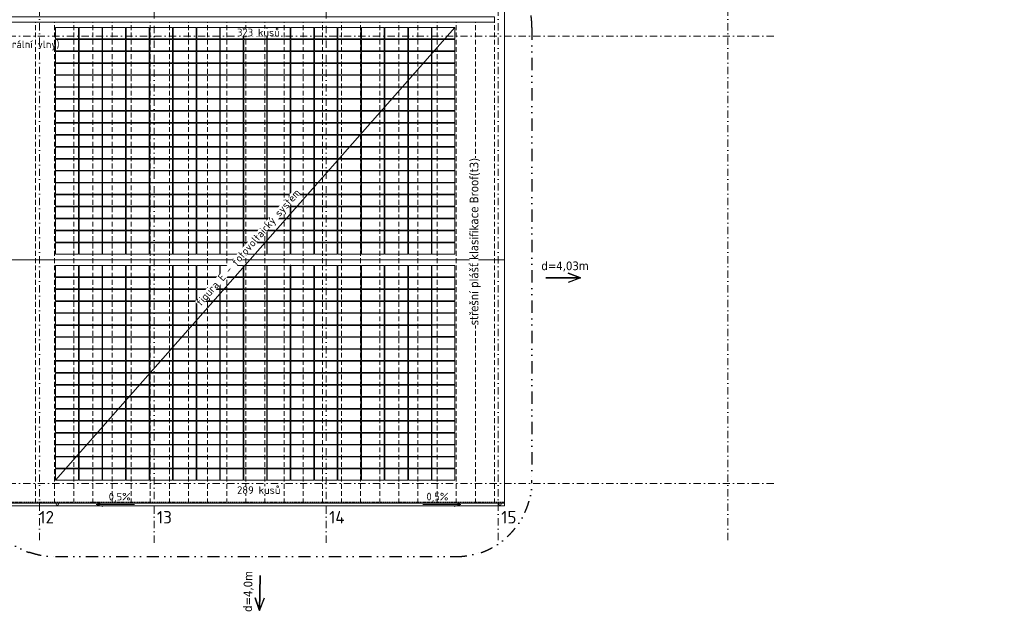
# Model space of a CAD drawing. Header units: millimetres. Extents: x -725694 to 4766210, y -2984614 to 2187451.
# Tile 255 of 256: x 113522 to 165010, y 143304 to 174268. Entities that reach past the tile are written whole.
import ezdxf
from ezdxf import colors
from ezdxf.entities.mleader import LeaderData, LeaderLine
from ezdxf.math import Vec2, Vec3

# ---------------------------------------------------------------- set-up
doc = ezdxf.new("R2010")
doc.units = ezdxf.units.MM
for name, pattern in [('CENTERX2', [101.6, 63.5, -12.7, 12.7, -12.7]), ('DASHDOT', [25.4, 12.7, -6.35, 0, -6.35]), ('DASHED', [19.05, 12.7, -6.35]), ('DIVIDE', [31.75, 12.7, -6.35, 0, -6.35, 0, -6.35]), ('HIDDEN', [9.525, 6.35, -3.175]), ('ČÁRKOVANÁ', [19.05, 12.7, -6.35])]:
    doc.linetypes.add(name, pattern=pattern)
for name, color, linetype, lineweight in [('___FVE_návrh var.2', 7, 'Continuous', 5), ('A99_N_kce-pod', 7, 'DASHED', 20), ('A99_N_kce-pohl', 7, 'Continuous', 9), ('A99_N_koty-vysk', 7, 'Continuous', 9), ('A99_N_txt-popis-200', 7, 'Continuous', 5), ('A99_N_txt-popis-50 @ 200', 7, 'Continuous', 9), ('A99_S_osy', 7, 'CENTERX2', 5), ('PBS - odstupy', 1, 'DIVIDE', 30)]:
    doc.layers.add(name, color=color, linetype=linetype, lineweight=lineweight)
doc.styles.add('A99_kota', font='isocpeur.ttf', dxfattribs={"height": 2})
doc.styles.add('A99_popis', font='isocpeur.ttf')
doc.styles.add('ad_popis 100', font='isocpeur.ttf', dxfattribs={"height": 200})
doc.styles.add('PBS', font='tahoma.ttf')

msp = doc.modelspace()

# ---------------------------------------------------------------- linework, layer by layer
at = {"layer": '___FVE_návrh var.2', "color": 7, "lineweight": 5, "ltscale": 2}
for points in [[(116600, 173855), (116600, 173260), (115400, 173260), (115400, 173855)], [(117830, 173855), (117830, 173260), (116630, 173260), (116630, 173855)], [(119060, 173855), (119060, 173260), (117860, 173260), (117860, 173855)], [(120290, 173855), (120290, 173260), (119090, 173260), (119090, 173855)], [(121520, 173855), (121520, 173260), (120320, 173260), (120320, 173855)], [(121550, 173855), (121550, 173260), (122750, 173260), (122750, 173855)], [(122780, 173855), (122780, 173260), (123980, 173260), (123980, 173855)], [(124010, 173855), (124010, 173260), (125210, 173260), (125210, 173855)], [(125240, 173855), (125240, 173260), (126440, 173260), (126440, 173855)], [(126470, 173855), (126470, 173260), (127670, 173260), (127670, 173855)], [(128900, 173855), (128900, 173260), (127700, 173260), (127700, 173855)], [(130130, 173855), (130130, 173260), (128930, 173260), (128930, 173855)], [(131360, 173855), (131360, 173260), (130160, 173260), (130160, 173855)], [(132590, 173855), (132590, 173260), (131390, 173260), (131390, 173855)], [(133820, 173855), (133820, 173260), (132620, 173260), (132620, 173855)], [(133850, 173855), (133850, 173260), (135050, 173260), (135050, 173855)], [(135080, 173855), (135080, 173260), (136280, 173260), (136280, 173855)], [(116600, 173230), (116600, 172635), (115400, 172635), (115400, 173230)], [(117830, 173230), (117830, 172635), (116630, 172635), (116630, 173230)], [(119060, 173230), (119060, 172635), (117860, 172635), (117860, 173230)], [(120290, 173230), (120290, 172635), (119090, 172635), (119090, 173230)], [(121520, 173230), (121520, 172635), (120320, 172635), (120320, 173230)], [(121550, 173230), (121550, 172635), (122750, 172635), (122750, 173230)], [(122780, 173230), (122780, 172635), (123980, 172635), (123980, 173230)], [(124010, 173230), (124010, 172635), (125210, 172635), (125210, 173230)], [(125240, 173230), (125240, 172635), (126440, 172635), (126440, 173230)], [(126470, 173230), (126470, 172635), (127670, 172635), (127670, 173230)], [(128900, 173230), (128900, 172635), (127700, 172635), (127700, 173230)], [(130130, 173230), (130130, 172635), (128930, 172635), (128930, 173230)], [(131360, 173230), (131360, 172635), (130160, 172635), (130160, 173230)], [(132590, 173230), (132590, 172635), (131390, 172635), (131390, 173230)], [(133820, 173230), (133820, 172635), (132620, 172635), (132620, 173230)], [(133850, 173230), (133850, 172635), (135050, 172635), (135050, 173230)], [(135080, 173230), (135080, 172635), (136280, 172635), (136280, 173230)], [(116600, 172605), (116600, 172010), (115400, 172010), (115400, 172605)], [(117830, 172605), (117830, 172010), (116630, 172010), (116630, 172605)], [(119060, 172605), (119060, 172010), (117860, 172010), (117860, 172605)], [(120290, 172605), (120290, 172010), (119090, 172010), (119090, 172605)], [(121520, 172605), (121520, 172010), (120320, 172010), (120320, 172605)], [(121550, 172605), (121550, 172010), (122750, 172010), (122750, 172605)], [(122780, 172605), (122780, 172010), (123980, 172010), (123980, 172605)], [(124010, 172605), (124010, 172010), (125210, 172010), (125210, 172605)], [(125240, 172605), (125240, 172010), (126440, 172010), (126440, 172605)], [(126470, 172605), (126470, 172010), (127670, 172010), (127670, 172605)], [(128900, 172605), (128900, 172010), (127700, 172010), (127700, 172605)], [(130130, 172605), (130130, 172010), (128930, 172010), (128930, 172605)], [(131360, 172605), (131360, 172010), (130160, 172010), (130160, 172605)], [(132590, 172605), (132590, 172010), (131390, 172010), (131390, 172605)], [(133820, 172605), (133820, 172010), (132620, 172010), (132620, 172605)], [(133850, 172605), (133850, 172010), (135050, 172010), (135050, 172605)], [(135080, 172605), (135080, 172010), (136280, 172010), (136280, 172605)], [(116600, 171980), (116600, 171385), (115400, 171385), (115400, 171980)], [(117830, 171980), (117830, 171385), (116630, 171385), (116630, 171980)], [(119060, 171980), (119060, 171385), (117860, 171385), (117860, 171980)], [(120290, 171980), (120290, 171385), (119090, 171385), (119090, 171980)], [(121520, 171980), (121520, 171385), (120320, 171385), (120320, 171980)], [(121550, 171980), (121550, 171385), (122750, 171385), (122750, 171980)], [(122780, 171980), (122780, 171385), (123980, 171385), (123980, 171980)], [(124010, 171980), (124010, 171385), (125210, 171385), (125210, 171980)], [(125240, 171980), (125240, 171385), (126440, 171385), (126440, 171980)], [(126470, 171980), (126470, 171385), (127670, 171385), (127670, 171980)], [(128900, 171980), (128900, 171385), (127700, 171385), (127700, 171980)], [(130130, 171980), (130130, 171385), (128930, 171385), (128930, 171980)], [(131360, 171980), (131360, 171385), (130160, 171385), (130160, 171980)], [(132590, 171980), (132590, 171385), (131390, 171385), (131390, 171980)], [(133820, 171980), (133820, 171385), (132620, 171385), (132620, 171980)], [(133850, 171980), (133850, 171385), (135050, 171385), (135050, 171980)], [(135080, 171980), (135080, 171385), (136280, 171385), (136280, 171980)], [(116600, 171355), (116600, 170760), (115400, 170760), (115400, 171355)], [(117830, 171355), (117830, 170760), (116630, 170760), (116630, 171355)], [(119060, 171355), (119060, 170760), (117860, 170760), (117860, 171355)], [(120290, 171355), (120290, 170760), (119090, 170760), (119090, 171355)], [(121520, 171355), (121520, 170760), (120320, 170760), (120320, 171355)], [(121550, 171355), (121550, 170760), (122750, 170760), (122750, 171355)], [(122780, 171355), (122780, 170760), (123980, 170760), (123980, 171355)], [(124010, 171355), (124010, 170760), (125210, 170760), (125210, 171355)], [(125240, 171355), (125240, 170760), (126440, 170760), (126440, 171355)], [(126470, 171355), (126470, 170760), (127670, 170760), (127670, 171355)], [(128900, 171355), (128900, 170760), (127700, 170760), (127700, 171355)], [(130130, 171355), (130130, 170760), (128930, 170760), (128930, 171355)], [(131360, 171355), (131360, 170760), (130160, 170760), (130160, 171355)], [(132590, 171355), (132590, 170760), (131390, 170760), (131390, 171355)], [(133820, 171355), (133820, 170760), (132620, 170760), (132620, 171355)], [(133850, 171355), (133850, 170760), (135050, 170760), (135050, 171355)], [(135080, 171355), (135080, 170760), (136280, 170760), (136280, 171355)], [(116600, 170730), (116600, 170135), (115400, 170135), (115400, 170730)], [(117830, 170730), (117830, 170135), (116630, 170135), (116630, 170730)], [(119060, 170730), (119060, 170135), (117860, 170135), (117860, 170730)], [(120290, 170730), (120290, 170135), (119090, 170135), (119090, 170730)], [(121520, 170730), (121520, 170135), (120320, 170135), (120320, 170730)], [(121550, 170730), (121550, 170135), (122750, 170135), (122750, 170730)], [(122780, 170730), (122780, 170135), (123980, 170135), (123980, 170730)], [(124010, 170730), (124010, 170135), (125210, 170135), (125210, 170730)], [(125240, 170730), (125240, 170135), (126440, 170135), (126440, 170730)], [(126470, 170730), (126470, 170135), (127670, 170135), (127670, 170730)], [(128900, 170730), (128900, 170135), (127700, 170135), (127700, 170730)], [(130130, 170730), (130130, 170135), (128930, 170135), (128930, 170730)], [(131360, 170730), (131360, 170135), (130160, 170135), (130160, 170730)], [(132590, 170730), (132590, 170135), (131390, 170135), (131390, 170730)], [(133820, 170730), (133820, 170135), (132620, 170135), (132620, 170730)], [(133850, 170730), (133850, 170135), (135050, 170135), (135050, 170730)], [(135080, 170730), (135080, 170135), (136280, 170135), (136280, 170730)], [(116600, 170105), (116600, 169510), (115400, 169510), (115400, 170105)], [(117830, 170105), (117830, 169510), (116630, 169510), (116630, 170105)], [(119060, 170105), (119060, 169510), (117860, 169510), (117860, 170105)], [(120290, 170105), (120290, 169510), (119090, 169510), (119090, 170105)], [(121520, 170105), (121520, 169510), (120320, 169510), (120320, 170105)], [(121550, 170105), (121550, 169510), (122750, 169510), (122750, 170105)], [(122780, 170105), (122780, 169510), (123980, 169510), (123980, 170105)], [(124010, 170105), (124010, 169510), (125210, 169510), (125210, 170105)], [(125240, 170105), (125240, 169510), (126440, 169510), (126440, 170105)], [(126470, 170105), (126470, 169510), (127670, 169510), (127670, 170105)], [(128900, 170105), (128900, 169510), (127700, 169510), (127700, 170105)], [(130130, 170105), (130130, 169510), (128930, 169510), (128930, 170105)], [(131360, 170105), (131360, 169510), (130160, 169510), (130160, 170105)], [(132590, 170105), (132590, 169510), (131390, 169510), (131390, 170105)], [(133820, 170105), (133820, 169510), (132620, 169510), (132620, 170105)], [(133850, 170105), (133850, 169510), (135050, 169510), (135050, 170105)], [(135080, 170105), (135080, 169510), (136280, 169510), (136280, 170105)], [(116600, 169480), (116600, 168885), (115400, 168885), (115400, 169480)], [(117830, 169480), (117830, 168885), (116630, 168885), (116630, 169480)], [(119060, 169480), (119060, 168885), (117860, 168885), (117860, 169480)], [(120290, 169480), (120290, 168885), (119090, 168885), (119090, 169480)], [(121520, 169480), (121520, 168885), (120320, 168885), (120320, 169480)], [(121550, 169480), (121550, 168885), (122750, 168885), (122750, 169480)], [(122780, 169480), (122780, 168885), (123980, 168885), (123980, 169480)], [(124010, 169480), (124010, 168885), (125210, 168885), (125210, 169480)], [(125240, 169480), (125240, 168885), (126440, 168885), (126440, 169480)], [(126470, 169480), (126470, 168885), (127670, 168885), (127670, 169480)], [(128900, 169480), (128900, 168885), (127700, 168885), (127700, 169480)], [(130130, 169480), (130130, 168885), (128930, 168885), (128930, 169480)], [(131360, 169480), (131360, 168885), (130160, 168885), (130160, 169480)], [(132590, 169480), (132590, 168885), (131390, 168885), (131390, 169480)], [(133820, 169480), (133820, 168885), (132620, 168885), (132620, 169480)], [(133850, 169480), (133850, 168885), (135050, 168885), (135050, 169480)], [(135080, 169480), (135080, 168885), (136280, 168885), (136280, 169480)], [(116600, 168855), (116600, 168260), (115400, 168260), (115400, 168855)], [(117830, 168855), (117830, 168260), (116630, 168260), (116630, 168855)], [(119060, 168855), (119060, 168260), (117860, 168260), (117860, 168855)], [(120290, 168855), (120290, 168260), (119090, 168260), (119090, 168855)], [(121520, 168855), (121520, 168260), (120320, 168260), (120320, 168855)], [(121550, 168855), (121550, 168260), (122750, 168260), (122750, 168855)], [(122780, 168855), (122780, 168260), (123980, 168260), (123980, 168855)], [(124010, 168855), (124010, 168260), (125210, 168260), (125210, 168855)], [(125240, 168855), (125240, 168260), (126440, 168260), (126440, 168855)], [(126470, 168855), (126470, 168260), (127670, 168260), (127670, 168855)], [(128900, 168855), (128900, 168260), (127700, 168260), (127700, 168855)], [(130130, 168855), (130130, 168260), (128930, 168260), (128930, 168855)], [(131360, 168855), (131360, 168260), (130160, 168260), (130160, 168855)], [(132590, 168855), (132590, 168260), (131390, 168260), (131390, 168855)], [(133820, 168855), (133820, 168260), (132620, 168260), (132620, 168855)], [(133850, 168855), (133850, 168260), (135050, 168260), (135050, 168855)], [(135080, 168855), (135080, 168260), (136280, 168260), (136280, 168855)], [(116600, 168225), (116600, 167630), (115400, 167630), (115400, 168225)], [(117830, 168225), (117830, 167630), (116630, 167630), (116630, 168225)], [(119060, 168225), (119060, 167630), (117860, 167630), (117860, 168225)], [(120290, 168225), (120290, 167630), (119090, 167630), (119090, 168225)], [(121520, 168225), (121520, 167630), (120320, 167630), (120320, 168225)], [(121550, 168225), (121550, 167630), (122750, 167630), (122750, 168225)], [(122780, 168225), (122780, 167630), (123980, 167630), (123980, 168225)], [(124010, 168225), (124010, 167630), (125210, 167630), (125210, 168225)], [(125240, 168225), (125240, 167630), (126440, 167630), (126440, 168225)], [(126470, 168225), (126470, 167630), (127670, 167630), (127670, 168225)], [(128900, 168225), (128900, 167630), (127700, 167630), (127700, 168225)], [(130130, 168225), (130130, 167630), (128930, 167630), (128930, 168225)], [(131360, 168225), (131360, 167630), (130160, 167630), (130160, 168225)], [(132590, 168225), (132590, 167630), (131390, 167630), (131390, 168225)], [(133820, 168225), (133820, 167630), (132620, 167630), (132620, 168225)], [(133850, 168225), (133850, 167630), (135050, 167630), (135050, 168225)], [(135080, 168225), (135080, 167630), (136280, 167630), (136280, 168225)], [(116600, 167600), (116600, 167005), (115400, 167005), (115400, 167600)], [(117830, 167600), (117830, 167005), (116630, 167005), (116630, 167600)], [(119060, 167600), (119060, 167005), (117860, 167005), (117860, 167600)], [(120290, 167600), (120290, 167005), (119090, 167005), (119090, 167600)], [(121520, 167600), (121520, 167005), (120320, 167005), (120320, 167600)], [(121550, 167600), (121550, 167005), (122750, 167005), (122750, 167600)], [(122780, 167600), (122780, 167005), (123980, 167005), (123980, 167600)], [(124010, 167600), (124010, 167005), (125210, 167005), (125210, 167600)], [(125240, 167600), (125240, 167005), (126440, 167005), (126440, 167600)], [(126470, 167600), (126470, 167005), (127670, 167005), (127670, 167600)], [(128900, 167600), (128900, 167005), (127700, 167005), (127700, 167600)], [(130130, 167600), (130130, 167005), (128930, 167005), (128930, 167600)], [(131360, 167600), (131360, 167005), (130160, 167005), (130160, 167600)], [(132590, 167600), (132590, 167005), (131390, 167005), (131390, 167600)], [(133820, 167600), (133820, 167005), (132620, 167005), (132620, 167600)], [(133850, 167600), (133850, 167005), (135050, 167005), (135050, 167600)], [(135080, 167600), (135080, 167005), (136280, 167005), (136280, 167600)], [(116600, 166975), (116600, 166380), (115400, 166380), (115400, 166975)], [(117830, 166975), (117830, 166380), (116630, 166380), (116630, 166975)], [(119060, 166975), (119060, 166380), (117860, 166380), (117860, 166975)], [(120290, 166975), (120290, 166380), (119090, 166380), (119090, 166975)], [(121520, 166975), (121520, 166380), (120320, 166380), (120320, 166975)], [(121550, 166975), (121550, 166380), (122750, 166380), (122750, 166975)], [(122780, 166975), (122780, 166380), (123980, 166380), (123980, 166975)], [(124010, 166975), (124010, 166380), (125210, 166380), (125210, 166975)], [(125240, 166975), (125240, 166380), (126440, 166380), (126440, 166975)], [(126470, 166975), (126470, 166380), (127670, 166380), (127670, 166975)], [(128900, 166975), (128900, 166380), (127700, 166380), (127700, 166975)], [(130130, 166975), (130130, 166380), (128930, 166380), (128930, 166975)], [(131360, 166975), (131360, 166380), (130160, 166380), (130160, 166975)], [(132590, 166975), (132590, 166380), (131390, 166380), (131390, 166975)], [(133820, 166975), (133820, 166380), (132620, 166380), (132620, 166975)], [(133850, 166975), (133850, 166380), (135050, 166380), (135050, 166975)], [(135080, 166975), (135080, 166380), (136280, 166380), (136280, 166975)], [(116600, 166350), (116600, 165755), (115400, 165755), (115400, 166350)], [(117830, 166350), (117830, 165755), (116630, 165755), (116630, 166350)], [(119060, 166350), (119060, 165755), (117860, 165755), (117860, 166350)], [(120290, 166350), (120290, 165755), (119090, 165755), (119090, 166350)], [(121520, 166350), (121520, 165755), (120320, 165755), (120320, 166350)], [(121550, 166350), (121550, 165755), (122750, 165755), (122750, 166350)], [(122780, 166350), (122780, 165755), (123980, 165755), (123980, 166350)], [(124010, 166350), (124010, 165755), (125210, 165755), (125210, 166350)], [(125240, 166350), (125240, 165755), (126440, 165755), (126440, 166350)], [(126470, 166350), (126470, 165755), (127670, 165755), (127670, 166350)], [(128900, 166350), (128900, 165755), (127700, 165755), (127700, 166350)], [(130130, 166350), (130130, 165755), (128930, 165755), (128930, 166350)], [(131360, 166350), (131360, 165755), (130160, 165755), (130160, 166350)], [(132590, 166350), (132590, 165755), (131390, 165755), (131390, 166350)], [(133820, 166350), (133820, 165755), (132620, 165755), (132620, 166350)], [(133850, 166350), (133850, 165755), (135050, 165755), (135050, 166350)], [(135080, 166350), (135080, 165755), (136280, 165755), (136280, 166350)], [(116600, 165725), (116600, 165130), (115400, 165130), (115400, 165725)], [(117830, 165725), (117830, 165130), (116630, 165130), (116630, 165725)], [(119060, 165725), (119060, 165130), (117860, 165130), (117860, 165725)], [(120290, 165725), (120290, 165130), (119090, 165130), (119090, 165725)], [(121520, 165725), (121520, 165130), (120320, 165130), (120320, 165725)], [(121550, 165725), (121550, 165130), (122750, 165130), (122750, 165725)], [(122780, 165725), (122780, 165130), (123980, 165130), (123980, 165725)], [(124010, 165725), (124010, 165130), (125210, 165130), (125210, 165725)], [(125240, 165725), (125240, 165130), (126440, 165130), (126440, 165725)], [(126470, 165725), (126470, 165130), (127670, 165130), (127670, 165725)], [(128900, 165725), (128900, 165130), (127700, 165130), (127700, 165725)], [(130130, 165725), (130130, 165130), (128930, 165130), (128930, 165725)], [(131360, 165725), (131360, 165130), (130160, 165130), (130160, 165725)], [(132590, 165725), (132590, 165130), (131390, 165130), (131390, 165725)], [(133820, 165725), (133820, 165130), (132620, 165130), (132620, 165725)], [(133850, 165725), (133850, 165130), (135050, 165130), (135050, 165725)], [(135080, 165725), (135080, 165130), (136280, 165130), (136280, 165725)], [(116600, 165095), (116600, 164500), (115400, 164500), (115400, 165095)], [(117830, 165095), (117830, 164500), (116630, 164500), (116630, 165095)], [(119060, 165095), (119060, 164500), (117860, 164500), (117860, 165095)], [(120290, 165095), (120290, 164500), (119090, 164500), (119090, 165095)], [(121520, 165095), (121520, 164500), (120320, 164500), (120320, 165095)], [(121550, 165095), (121550, 164500), (122750, 164500), (122750, 165095)], [(122780, 165095), (122780, 164500), (123980, 164500), (123980, 165095)], [(124010, 165095), (124010, 164500), (125210, 164500), (125210, 165095)], [(125240, 165095), (125240, 164500), (126440, 164500), (126440, 165095)], [(126470, 165095), (126470, 164500), (127670, 164500), (127670, 165095)], [(128900, 165095), (128900, 164500), (127700, 164500), (127700, 165095)], [(130130, 165095), (130130, 164500), (128930, 164500), (128930, 165095)], [(131360, 165095), (131360, 164500), (130160, 164500), (130160, 165095)], [(132590, 165095), (132590, 164500), (131390, 164500), (131390, 165095)], [(133820, 165095), (133820, 164500), (132620, 164500), (132620, 165095)], [(133850, 165095), (133850, 164500), (135050, 164500), (135050, 165095)], [(135080, 165095), (135080, 164500), (136280, 164500), (136280, 165095)], [(116600, 164470), (116600, 163875), (115400, 163875), (115400, 164470)], [(117830, 164470), (117830, 163875), (116630, 163875), (116630, 164470)], [(119060, 164470), (119060, 163875), (117860, 163875), (117860, 164470)], [(120290, 164470), (120290, 163875), (119090, 163875), (119090, 164470)], [(121520, 164470), (121520, 163875), (120320, 163875), (120320, 164470)], [(121550, 164470), (121550, 163875), (122750, 163875), (122750, 164470)], [(122780, 164470), (122780, 163875), (123980, 163875), (123980, 164470)], [(124010, 164470), (124010, 163875), (125210, 163875), (125210, 164470)], [(125240, 164470), (125240, 163875), (126440, 163875), (126440, 164470)], [(126470, 164470), (126470, 163875), (127670, 163875), (127670, 164470)], [(128900, 164470), (128900, 163875), (127700, 163875), (127700, 164470)], [(130130, 164470), (130130, 163875), (128930, 163875), (128930, 164470)], [(131360, 164470), (131360, 163875), (130160, 163875), (130160, 164470)], [(132590, 164470), (132590, 163875), (131390, 163875), (131390, 164470)], [(133820, 164470), (133820, 163875), (132620, 163875), (132620, 164470)], [(133850, 164470), (133850, 163875), (135050, 163875), (135050, 164470)], [(135080, 164470), (135080, 163875), (136280, 163875), (136280, 164470)], [(116600, 163845), (116600, 163250), (115400, 163250), (115400, 163845)], [(117830, 163845), (117830, 163250), (116630, 163250), (116630, 163845)], [(119060, 163845), (119060, 163250), (117860, 163250), (117860, 163845)], [(120290, 163845), (120290, 163250), (119090, 163250), (119090, 163845)], [(121520, 163845), (121520, 163250), (120320, 163250), (120320, 163845)], [(121550, 163845), (121550, 163250), (122750, 163250), (122750, 163845)], [(122780, 163845), (122780, 163250), (123980, 163250), (123980, 163845)], [(124010, 163845), (124010, 163250), (125210, 163250), (125210, 163845)], [(125240, 163845), (125240, 163250), (126440, 163250), (126440, 163845)], [(126470, 163845), (126470, 163250), (127670, 163250), (127670, 163845)], [(128900, 163845), (128900, 163250), (127700, 163250), (127700, 163845)], [(130130, 163845), (130130, 163250), (128930, 163250), (128930, 163845)], [(131360, 163845), (131360, 163250), (130160, 163250), (130160, 163845)], [(132590, 163845), (132590, 163250), (131390, 163250), (131390, 163845)], [(133820, 163845), (133820, 163250), (132620, 163250), (132620, 163845)], [(133850, 163845), (133850, 163250), (135050, 163250), (135050, 163845)], [(135080, 163845), (135080, 163250), (136280, 163250), (136280, 163845)], [(116600, 163220), (116600, 162625), (115400, 162625), (115400, 163220)], [(117830, 163220), (117830, 162625), (116630, 162625), (116630, 163220)], [(119060, 163220), (119060, 162625), (117860, 162625), (117860, 163220)], [(120290, 163220), (120290, 162625), (119090, 162625), (119090, 163220)], [(121520, 163220), (121520, 162625), (120320, 162625), (120320, 163220)], [(121550, 163220), (121550, 162625), (122750, 162625), (122750, 163220)], [(122780, 163220), (122780, 162625), (123980, 162625), (123980, 163220)], [(124010, 163220), (124010, 162625), (125210, 162625), (125210, 163220)], [(125240, 163220), (125240, 162625), (126440, 162625), (126440, 163220)], [(126470, 163220), (126470, 162625), (127670, 162625), (127670, 163220)], [(128900, 163220), (128900, 162625), (127700, 162625), (127700, 163220)], [(130130, 163220), (130130, 162625), (128930, 162625), (128930, 163220)], [(131360, 163220), (131360, 162625), (130160, 162625), (130160, 163220)], [(132590, 163220), (132590, 162625), (131390, 162625), (131390, 163220)], [(133820, 163220), (133820, 162625), (132620, 162625), (132620, 163220)], [(133850, 163220), (133850, 162625), (135050, 162625), (135050, 163220)], [(135080, 163220), (135080, 162625), (136280, 162625), (136280, 163220)], [(116600, 162595), (116600, 162000), (115400, 162000), (115400, 162595)], [(117830, 162595), (117830, 162000), (116630, 162000), (116630, 162595)], [(119060, 162595), (119060, 162000), (117860, 162000), (117860, 162595)], [(120290, 162595), (120290, 162000), (119090, 162000), (119090, 162595)], [(121520, 162595), (121520, 162000), (120320, 162000), (120320, 162595)], [(121550, 162595), (121550, 162000), (122750, 162000), (122750, 162595)], [(122780, 162595), (122780, 162000), (123980, 162000), (123980, 162595)], [(124010, 162595), (124010, 162000), (125210, 162000), (125210, 162595)], [(125240, 162595), (125240, 162000), (126440, 162000), (126440, 162595)], [(126470, 162595), (126470, 162000), (127670, 162000), (127670, 162595)], [(128900, 162595), (128900, 162000), (127700, 162000), (127700, 162595)], [(130130, 162595), (130130, 162000), (128930, 162000), (128930, 162595)], [(131360, 162595), (131360, 162000), (130160, 162000), (130160, 162595)], [(132590, 162595), (132590, 162000), (131390, 162000), (131390, 162595)], [(133820, 162595), (133820, 162000), (132620, 162000), (132620, 162595)], [(133850, 162595), (133850, 162000), (135050, 162000), (135050, 162595)], [(135080, 162595), (135080, 162000), (136280, 162000), (136280, 162595)], [(116600, 160805), (116600, 161400), (115400, 161400), (115400, 160805)], [(117830, 160805), (117830, 161400), (116630, 161400), (116630, 160805)], [(119060, 160805), (119060, 161400), (117860, 161400), (117860, 160805)], [(120290, 160805), (120290, 161400), (119090, 161400), (119090, 160805)], [(121520, 160805), (121520, 161400), (120320, 161400), (120320, 160805)], [(121550, 160805), (121550, 161400), (122750, 161400), (122750, 160805)], [(122780, 160805), (122780, 161400), (123980, 161400), (123980, 160805)], [(124010, 160805), (124010, 161400), (125210, 161400), (125210, 160805)], [(125240, 160805), (125240, 161400), (126440, 161400), (126440, 160805)], [(126470, 160805), (126470, 161400), (127670, 161400), (127670, 160805)], [(128900, 160805), (128900, 161400), (127700, 161400), (127700, 160805)], [(130130, 160805), (130130, 161400), (128930, 161400), (128930, 160805)], [(131360, 160805), (131360, 161400), (130160, 161400), (130160, 160805)], [(132590, 160805), (132590, 161400), (131390, 161400), (131390, 160805)], [(133820, 160805), (133820, 161400), (132620, 161400), (132620, 160805)], [(133850, 160805), (133850, 161400), (135050, 161400), (135050, 160805)], [(135080, 160805), (135080, 161400), (136280, 161400), (136280, 160805)], [(116600, 160180), (116600, 160775), (115400, 160775), (115400, 160180)], [(117830, 160180), (117830, 160775), (116630, 160775), (116630, 160180)], [(119060, 160180), (119060, 160775), (117860, 160775), (117860, 160180)], [(120290, 160180), (120290, 160775), (119090, 160775), (119090, 160180)], [(121520, 160180), (121520, 160775), (120320, 160775), (120320, 160180)], [(121550, 160180), (121550, 160775), (122750, 160775), (122750, 160180)], [(122780, 160180), (122780, 160775), (123980, 160775), (123980, 160180)], [(124010, 160180), (124010, 160775), (125210, 160775), (125210, 160180)], [(125240, 160180), (125240, 160775), (126440, 160775), (126440, 160180)], [(126470, 160180), (126470, 160775), (127670, 160775), (127670, 160180)], [(128900, 160180), (128900, 160775), (127700, 160775), (127700, 160180)], [(130130, 160180), (130130, 160775), (128930, 160775), (128930, 160180)], [(131360, 160180), (131360, 160775), (130160, 160775), (130160, 160180)], [(132590, 160180), (132590, 160775), (131390, 160775), (131390, 160180)], [(133820, 160180), (133820, 160775), (132620, 160775), (132620, 160180)], [(133850, 160180), (133850, 160775), (135050, 160775), (135050, 160180)], [(135080, 160180), (135080, 160775), (136280, 160775), (136280, 160180)], [(116600, 159555), (116600, 160150), (115400, 160150), (115400, 159555)], [(117830, 159555), (117830, 160150), (116630, 160150), (116630, 159555)], [(119060, 159555), (119060, 160150), (117860, 160150), (117860, 159555)], [(120290, 159555), (120290, 160150), (119090, 160150), (119090, 159555)], [(121520, 159555), (121520, 160150), (120320, 160150), (120320, 159555)], [(121550, 159555), (121550, 160150), (122750, 160150), (122750, 159555)], [(122780, 159555), (122780, 160150), (123980, 160150), (123980, 159555)], [(124010, 159555), (124010, 160150), (125210, 160150), (125210, 159555)], [(125240, 159555), (125240, 160150), (126440, 160150), (126440, 159555)], [(126470, 159555), (126470, 160150), (127670, 160150), (127670, 159555)], [(128900, 159555), (128900, 160150), (127700, 160150), (127700, 159555)], [(130130, 159555), (130130, 160150), (128930, 160150), (128930, 159555)], [(131360, 159555), (131360, 160150), (130160, 160150), (130160, 159555)], [(132590, 159555), (132590, 160150), (131390, 160150), (131390, 159555)], [(133820, 159555), (133820, 160150), (132620, 160150), (132620, 159555)], [(133850, 159555), (133850, 160150), (135050, 160150), (135050, 159555)], [(135080, 159555), (135080, 160150), (136280, 160150), (136280, 159555)], [(116600, 158930), (116600, 159525), (115400, 159525), (115400, 158930)], [(117830, 158930), (117830, 159525), (116630, 159525), (116630, 158930)], [(119060, 158930), (119060, 159525), (117860, 159525), (117860, 158930)], [(120290, 158930), (120290, 159525), (119090, 159525), (119090, 158930)], [(121520, 158930), (121520, 159525), (120320, 159525), (120320, 158930)], [(121550, 158930), (121550, 159525), (122750, 159525), (122750, 158930)], [(122780, 158930), (122780, 159525), (123980, 159525), (123980, 158930)], [(124010, 158930), (124010, 159525), (125210, 159525), (125210, 158930)], [(125240, 158930), (125240, 159525), (126440, 159525), (126440, 158930)], [(126470, 158930), (126470, 159525), (127670, 159525), (127670, 158930)], [(128900, 158930), (128900, 159525), (127700, 159525), (127700, 158930)], [(130130, 158930), (130130, 159525), (128930, 159525), (128930, 158930)], [(131360, 158930), (131360, 159525), (130160, 159525), (130160, 158930)], [(132590, 158930), (132590, 159525), (131390, 159525), (131390, 158930)], [(133820, 158930), (133820, 159525), (132620, 159525), (132620, 158930)], [(133850, 158930), (133850, 159525), (135050, 159525), (135050, 158930)], [(135080, 158930), (135080, 159525), (136280, 159525), (136280, 158930)], [(116600, 158305), (116600, 158900), (115400, 158900), (115400, 158305)], [(117830, 158305), (117830, 158900), (116630, 158900), (116630, 158305)], [(119060, 158305), (119060, 158900), (117860, 158900), (117860, 158305)], [(120290, 158305), (120290, 158900), (119090, 158900), (119090, 158305)], [(121520, 158305), (121520, 158900), (120320, 158900), (120320, 158305)], [(121550, 158305), (121550, 158900), (122750, 158900), (122750, 158305)], [(122780, 158305), (122780, 158900), (123980, 158900), (123980, 158305)], [(124010, 158305), (124010, 158900), (125210, 158900), (125210, 158305)], [(125240, 158305), (125240, 158900), (126440, 158900), (126440, 158305)], [(126470, 158305), (126470, 158900), (127670, 158900), (127670, 158305)], [(128900, 158305), (128900, 158900), (127700, 158900), (127700, 158305)], [(130130, 158305), (130130, 158900), (128930, 158900), (128930, 158305)], [(131360, 158305), (131360, 158900), (130160, 158900), (130160, 158305)], [(132590, 158305), (132590, 158900), (131390, 158900), (131390, 158305)], [(133820, 158305), (133820, 158900), (132620, 158900), (132620, 158305)], [(133850, 158305), (133850, 158900), (135050, 158900), (135050, 158305)], [(135080, 158305), (135080, 158900), (136280, 158900), (136280, 158305)], [(116600, 157675), (116600, 158270), (115400, 158270), (115400, 157675)], [(117830, 157675), (117830, 158270), (116630, 158270), (116630, 157675)], [(119060, 157675), (119060, 158270), (117860, 158270), (117860, 157675)], [(120290, 157675), (120290, 158270), (119090, 158270), (119090, 157675)], [(121520, 157675), (121520, 158270), (120320, 158270), (120320, 157675)], [(121550, 157675), (121550, 158270), (122750, 158270), (122750, 157675)], [(122780, 157675), (122780, 158270), (123980, 158270), (123980, 157675)], [(124010, 157675), (124010, 158270), (125210, 158270), (125210, 157675)], [(125240, 157675), (125240, 158270), (126440, 158270), (126440, 157675)], [(126470, 157675), (126470, 158270), (127670, 158270), (127670, 157675)], [(128900, 157675), (128900, 158270), (127700, 158270), (127700, 157675)], [(130130, 157675), (130130, 158270), (128930, 158270), (128930, 157675)], [(131360, 157675), (131360, 158270), (130160, 158270), (130160, 157675)], [(132590, 157675), (132590, 158270), (131390, 158270), (131390, 157675)], [(133820, 157675), (133820, 158270), (132620, 158270), (132620, 157675)], [(133850, 157675), (133850, 158270), (135050, 158270), (135050, 157675)], [(135080, 157680), (135080, 158275), (136280, 158275), (136280, 157680)], [(116600, 157050), (116600, 157645), (115400, 157645), (115400, 157050)], [(117830, 157050), (117830, 157645), (116630, 157645), (116630, 157050)], [(119060, 157050), (119060, 157645), (117860, 157645), (117860, 157050)], [(120290, 157050), (120290, 157645), (119090, 157645), (119090, 157050)], [(121520, 157050), (121520, 157645), (120320, 157645), (120320, 157050)], [(121550, 157050), (121550, 157645), (122750, 157645), (122750, 157050)], [(122780, 157050), (122780, 157645), (123980, 157645), (123980, 157050)], [(124010, 157050), (124010, 157645), (125210, 157645), (125210, 157050)], [(125240, 157050), (125240, 157645), (126440, 157645), (126440, 157050)], [(126470, 157050), (126470, 157645), (127670, 157645), (127670, 157050)], [(128900, 157050), (128900, 157645), (127700, 157645), (127700, 157050)], [(130130, 157050), (130130, 157645), (128930, 157645), (128930, 157050)], [(131360, 157050), (131360, 157645), (130160, 157645), (130160, 157050)], [(132590, 157050), (132590, 157645), (131390, 157645), (131390, 157050)], [(133820, 157050), (133820, 157645), (132620, 157645), (132620, 157050)], [(133850, 157050), (133850, 157645), (135050, 157645), (135050, 157050)], [(135080, 157050), (135080, 157645), (136280, 157645), (136280, 157050)], [(116600, 156425), (116600, 157020), (115400, 157020), (115400, 156425)], [(117830, 156425), (117830, 157020), (116630, 157020), (116630, 156425)], [(119060, 156425), (119060, 157020), (117860, 157020), (117860, 156425)], [(120290, 156425), (120290, 157020), (119090, 157020), (119090, 156425)], [(121520, 156425), (121520, 157020), (120320, 157020), (120320, 156425)], [(121550, 156425), (121550, 157020), (122750, 157020), (122750, 156425)], [(122780, 156425), (122780, 157020), (123980, 157020), (123980, 156425)], [(124010, 156425), (124010, 157020), (125210, 157020), (125210, 156425)], [(125240, 156425), (125240, 157020), (126440, 157020), (126440, 156425)], [(126470, 156425), (126470, 157020), (127670, 157020), (127670, 156425)], [(128900, 156425), (128900, 157020), (127700, 157020), (127700, 156425)], [(130130, 156425), (130130, 157020), (128930, 157020), (128930, 156425)], [(131360, 156425), (131360, 157020), (130160, 157020), (130160, 156425)], [(132590, 156425), (132590, 157020), (131390, 157020), (131390, 156425)], [(133820, 156425), (133820, 157020), (132620, 157020), (132620, 156425)], [(133850, 156425), (133850, 157020), (135050, 157020), (135050, 156425)], [(135080, 156425), (135080, 157020), (136280, 157020), (136280, 156425)], [(116600, 155800), (116600, 156395), (115400, 156395), (115400, 155800)], [(117830, 155800), (117830, 156395), (116630, 156395), (116630, 155800)], [(119060, 155800), (119060, 156395), (117860, 156395), (117860, 155800)], [(120290, 155800), (120290, 156395), (119090, 156395), (119090, 155800)], [(121520, 155800), (121520, 156395), (120320, 156395), (120320, 155800)], [(121550, 155800), (121550, 156395), (122750, 156395), (122750, 155800)], [(122780, 155800), (122780, 156395), (123980, 156395), (123980, 155800)], [(124010, 155800), (124010, 156395), (125210, 156395), (125210, 155800)], [(125240, 155800), (125240, 156395), (126440, 156395), (126440, 155800)], [(126470, 155800), (126470, 156395), (127670, 156395), (127670, 155800)], [(128900, 155800), (128900, 156395), (127700, 156395), (127700, 155800)], [(130130, 155800), (130130, 156395), (128930, 156395), (128930, 155800)], [(131360, 155800), (131360, 156395), (130160, 156395), (130160, 155800)], [(132590, 155800), (132590, 156395), (131390, 156395), (131390, 155800)], [(133820, 155800), (133820, 156395), (132620, 156395), (132620, 155800)], [(133850, 155800), (133850, 156395), (135050, 156395), (135050, 155800)], [(135080, 155800), (135080, 156395), (136280, 156395), (136280, 155800)], [(116600, 155175), (116600, 155770), (115400, 155770), (115400, 155175)], [(117830, 155175), (117830, 155770), (116630, 155770), (116630, 155175)], [(119060, 155175), (119060, 155770), (117860, 155770), (117860, 155175)], [(120290, 155175), (120290, 155770), (119090, 155770), (119090, 155175)], [(121520, 155175), (121520, 155770), (120320, 155770), (120320, 155175)], [(121550, 155175), (121550, 155770), (122750, 155770), (122750, 155175)], [(122780, 155175), (122780, 155770), (123980, 155770), (123980, 155175)], [(124010, 155175), (124010, 155770), (125210, 155770), (125210, 155175)], [(125240, 155175), (125240, 155770), (126440, 155770), (126440, 155175)], [(126470, 155175), (126470, 155770), (127670, 155770), (127670, 155175)], [(128900, 155175), (128900, 155770), (127700, 155770), (127700, 155175)], [(130130, 155175), (130130, 155770), (128930, 155770), (128930, 155175)], [(131360, 155175), (131360, 155770), (130160, 155770), (130160, 155175)], [(132590, 155175), (132590, 155770), (131390, 155770), (131390, 155175)], [(133820, 155175), (133820, 155770), (132620, 155770), (132620, 155175)], [(133850, 155175), (133850, 155770), (135050, 155770), (135050, 155175)], [(135080, 155175), (135080, 155770), (136280, 155770), (136280, 155175)], [(116600, 154545), (116600, 155140), (115400, 155140), (115400, 154545)], [(117830, 154545), (117830, 155140), (116630, 155140), (116630, 154545)], [(119060, 154545), (119060, 155140), (117860, 155140), (117860, 154545)], [(120290, 154545), (120290, 155140), (119090, 155140), (119090, 154545)], [(121520, 154545), (121520, 155140), (120320, 155140), (120320, 154545)], [(121550, 154545), (121550, 155140), (122750, 155140), (122750, 154545)], [(122780, 154545), (122780, 155140), (123980, 155140), (123980, 154545)], [(124010, 154545), (124010, 155140), (125210, 155140), (125210, 154545)], [(125240, 154545), (125240, 155140), (126440, 155140), (126440, 154545)], [(126470, 154545), (126470, 155140), (127670, 155140), (127670, 154545)], [(128900, 154545), (128900, 155140), (127700, 155140), (127700, 154545)], [(130130, 154545), (130130, 155140), (128930, 155140), (128930, 154545)], [(131360, 154545), (131360, 155140), (130160, 155140), (130160, 154545)], [(132590, 154545), (132590, 155140), (131390, 155140), (131390, 154545)], [(133820, 154545), (133820, 155140), (132620, 155140), (132620, 154545)], [(133850, 154545), (133850, 155140), (135050, 155140), (135050, 154545)], [(135080, 154550), (135080, 155145), (136280, 155145), (136280, 154550)], [(116600, 154515), (116600, 153920), (115400, 153920), (115400, 154515)], [(117830, 154515), (117830, 153920), (116630, 153920), (116630, 154515)], [(119060, 154515), (119060, 153920), (117860, 153920), (117860, 154515)], [(120290, 154515), (120290, 153920), (119090, 153920), (119090, 154515)], [(121520, 154515), (121520, 153920), (120320, 153920), (120320, 154515)], [(121550, 154515), (121550, 153920), (122750, 153920), (122750, 154515)], [(122780, 154515), (122780, 153920), (123980, 153920), (123980, 154515)], [(124010, 154515), (124010, 153920), (125210, 153920), (125210, 154515)], [(125240, 154515), (125240, 153920), (126440, 153920), (126440, 154515)], [(126470, 154515), (126470, 153920), (127670, 153920), (127670, 154515)], [(128900, 154515), (128900, 153920), (127700, 153920), (127700, 154515)], [(130130, 154515), (130130, 153920), (128930, 153920), (128930, 154515)], [(131360, 154515), (131360, 153920), (130160, 153920), (130160, 154515)], [(131390, 154515), (131390, 153920), (132590, 153920), (132590, 154515)], [(132620, 154515), (132620, 153920), (133820, 153920), (133820, 154515)], [(133850, 154515), (133850, 153920), (135050, 153920), (135050, 154515)], [(135080, 153920), (135080, 154515), (136280, 154515), (136280, 153920)], [(116600, 153885), (116600, 153290), (115400, 153290), (115400, 153885)], [(117830, 153885), (117830, 153290), (116630, 153290), (116630, 153885)], [(119060, 153885), (119060, 153290), (117860, 153290), (117860, 153885)], [(120290, 153885), (120290, 153290), (119090, 153290), (119090, 153885)], [(121520, 153885), (121520, 153290), (120320, 153290), (120320, 153885)], [(121550, 153885), (121550, 153290), (122750, 153290), (122750, 153885)], [(122780, 153885), (122780, 153290), (123980, 153290), (123980, 153885)], [(124010, 153885), (124010, 153290), (125210, 153290), (125210, 153885)], [(125240, 153885), (125240, 153290), (126440, 153290), (126440, 153885)], [(126470, 153885), (126470, 153290), (127670, 153290), (127670, 153885)], [(128900, 153885), (128900, 153290), (127700, 153290), (127700, 153885)], [(130130, 153885), (130130, 153290), (128930, 153290), (128930, 153885)], [(131360, 153885), (131360, 153290), (130160, 153290), (130160, 153885)], [(131390, 153885), (131390, 153290), (132590, 153290), (132590, 153885)], [(132620, 153885), (132620, 153290), (133820, 153290), (133820, 153885)], [(133850, 153885), (133850, 153290), (135050, 153290), (135050, 153885)], [(136280, 153890), (136280, 153295), (135080, 153295), (135080, 153890)], [(116600, 153260), (116600, 152665), (115400, 152665), (115400, 153260)], [(117830, 153260), (117830, 152665), (116630, 152665), (116630, 153260)], [(119060, 153260), (119060, 152665), (117860, 152665), (117860, 153260)], [(120290, 153260), (120290, 152665), (119090, 152665), (119090, 153260)], [(121520, 153260), (121520, 152665), (120320, 152665), (120320, 153260)], [(121550, 153260), (121550, 152665), (122750, 152665), (122750, 153260)], [(122780, 153260), (122780, 152665), (123980, 152665), (123980, 153260)], [(124010, 153260), (124010, 152665), (125210, 152665), (125210, 153260)], [(125240, 153260), (125240, 152665), (126440, 152665), (126440, 153260)], [(126470, 153260), (126470, 152665), (127670, 152665), (127670, 153260)], [(128900, 153260), (128900, 152665), (127700, 152665), (127700, 153260)], [(130130, 153260), (130130, 152665), (128930, 152665), (128930, 153260)], [(131360, 153260), (131360, 152665), (130160, 152665), (130160, 153260)], [(131390, 153260), (131390, 152665), (132590, 152665), (132590, 153260)], [(132620, 153260), (132620, 152665), (133820, 152665), (133820, 153260)], [(133850, 153260), (133850, 152665), (135050, 152665), (135050, 153260)], [(136280, 153260), (136280, 152665), (135080, 152665), (135080, 153260)], [(116600, 152635), (116600, 152040), (115400, 152040), (115400, 152635)], [(117830, 152635), (117830, 152040), (116630, 152040), (116630, 152635)], [(119060, 152635), (119060, 152040), (117860, 152040), (117860, 152635)], [(120290, 152635), (120290, 152040), (119090, 152040), (119090, 152635)], [(121520, 152635), (121520, 152040), (120320, 152040), (120320, 152635)], [(121550, 152635), (121550, 152040), (122750, 152040), (122750, 152635)], [(122780, 152635), (122780, 152040), (123980, 152040), (123980, 152635)], [(124010, 152635), (124010, 152040), (125210, 152040), (125210, 152635)], [(125240, 152635), (125240, 152040), (126440, 152040), (126440, 152635)], [(126470, 152635), (126470, 152040), (127670, 152040), (127670, 152635)], [(128900, 152635), (128900, 152040), (127700, 152040), (127700, 152635)], [(130130, 152635), (130130, 152040), (128930, 152040), (128930, 152635)], [(131360, 152635), (131360, 152040), (130160, 152040), (130160, 152635)], [(131390, 152635), (131390, 152040), (132590, 152040), (132590, 152635)], [(132620, 152635), (132620, 152040), (133820, 152040), (133820, 152635)], [(133850, 152635), (133850, 152040), (135050, 152040), (135050, 152635)], [(136280, 152635), (136280, 152040), (135080, 152040), (135080, 152635)], [(116600, 152010), (116600, 151415), (115400, 151415), (115400, 152010)], [(117830, 152010), (117830, 151415), (116630, 151415), (116630, 152010)], [(119060, 152010), (119060, 151415), (117860, 151415), (117860, 152010)], [(120290, 152010), (120290, 151415), (119090, 151415), (119090, 152010)], [(121520, 152010), (121520, 151415), (120320, 151415), (120320, 152010)], [(121550, 152010), (121550, 151415), (122750, 151415), (122750, 152010)], [(122780, 152010), (122780, 151415), (123980, 151415), (123980, 152010)], [(124010, 152010), (124010, 151415), (125210, 151415), (125210, 152010)], [(125240, 152010), (125240, 151415), (126440, 151415), (126440, 152010)], [(126470, 152010), (126470, 151415), (127670, 151415), (127670, 152010)], [(128900, 152010), (128900, 151415), (127700, 151415), (127700, 152010)], [(130130, 152010), (130130, 151415), (128930, 151415), (128930, 152010)], [(131360, 152010), (131360, 151415), (130160, 151415), (130160, 152010)], [(131390, 152010), (131390, 151415), (132590, 151415), (132590, 152010)], [(132620, 152010), (132620, 151415), (133820, 151415), (133820, 152010)], [(133850, 152010), (133850, 151415), (135050, 151415), (135050, 152010)], [(136280, 152010), (136280, 151415), (135080, 151415), (135080, 152010)], [(116600, 151385), (116600, 150790), (115400, 150790), (115400, 151385)], [(117830, 151385), (117830, 150790), (116630, 150790), (116630, 151385)], [(119060, 151385), (119060, 150790), (117860, 150790), (117860, 151385)], [(120290, 151385), (120290, 150790), (119090, 150790), (119090, 151385)], [(121520, 151385), (121520, 150790), (120320, 150790), (120320, 151385)], [(121550, 151385), (121550, 150790), (122750, 150790), (122750, 151385)], [(122780, 151385), (122780, 150790), (123980, 150790), (123980, 151385)], [(124010, 151385), (124010, 150790), (125210, 150790), (125210, 151385)], [(125240, 151385), (125240, 150790), (126440, 150790), (126440, 151385)], [(126470, 151385), (126470, 150790), (127670, 150790), (127670, 151385)], [(128900, 151385), (128900, 150790), (127700, 150790), (127700, 151385)], [(130130, 151385), (130130, 150790), (128930, 150790), (128930, 151385)], [(131360, 151385), (131360, 150790), (130160, 150790), (130160, 151385)], [(131390, 151385), (131390, 150790), (132590, 150790), (132590, 151385)], [(132620, 151385), (132620, 150790), (133820, 150790), (133820, 151385)], [(133850, 151385), (133850, 150790), (135050, 150790), (135050, 151385)], [(136280, 151385), (136280, 150790), (135080, 150790), (135080, 151385)], [(116600, 150760), (116600, 150165), (115400, 150165), (115400, 150760)], [(117830, 150760), (117830, 150165), (116630, 150165), (116630, 150760)], [(119060, 150760), (119060, 150165), (117860, 150165), (117860, 150760)], [(120290, 150760), (120290, 150165), (119090, 150165), (119090, 150760)], [(121520, 150760), (121520, 150165), (120320, 150165), (120320, 150760)], [(121550, 150760), (121550, 150165), (122750, 150165), (122750, 150760)], [(122780, 150760), (122780, 150165), (123980, 150165), (123980, 150760)], [(124010, 150760), (124010, 150165), (125210, 150165), (125210, 150760)], [(125240, 150760), (125240, 150165), (126440, 150165), (126440, 150760)], [(126470, 150760), (126470, 150165), (127670, 150165), (127670, 150760)], [(128900, 150760), (128900, 150165), (127700, 150165), (127700, 150760)], [(130130, 150760), (130130, 150165), (128930, 150165), (128930, 150760)], [(131360, 150760), (131360, 150165), (130160, 150165), (130160, 150760)], [(131390, 150760), (131390, 150165), (132590, 150165), (132590, 150760)], [(132620, 150760), (132620, 150165), (133820, 150165), (133820, 150760)], [(133850, 150760), (133850, 150165), (135050, 150165), (135050, 150760)], [(136280, 150760), (136280, 150165), (135080, 150165), (135080, 150760)]]:
    msp.add_lwpolyline(points, close=True, dxfattribs=at)
at = {"layer": '___FVE_návrh var.2', "color": 7, "linetype": 'Continuous', "lineweight": 5, "ltscale": 0.5}
msp.add_lwpolyline([(127670, 161400), (127685, 161400), (127685, 161442.5)], dxfattribs=at)
at = {"layer": 'A99_N_kce-pod', "color": 7, "linetype": 'HIDDEN', "lineweight": 5, "ltscale": 10}
msp.add_lwpolyline([(138875.5, 149020), (-600, 149020)], dxfattribs=at)
at = {"layer": 'A99_N_kce-pohl', "color": 7, "linetype": 'Continuous', "ltscale": 25}
msp.add_lwpolyline([(7180, 174440), (-650, 174440), (-650, 148960), (138875, 148960), (138875, 176350)], dxfattribs=at)
at = {"layer": 'A99_N_kce-pohl', "color": 7, "linetype": 'Continuous', "lineweight": 9, "ltscale": 25}
msp.add_lwpolyline([(138352.5, 174145), (138352.5, 174410), (7350, 174410), (7350, 174145)], close=True, dxfattribs=at)
at = {"layer": 'A99_N_kce-pohl', "color": 7, "linetype": 'ČÁRKOVANÁ', "lineweight": 5, "ltscale": 20}
for points in [[(114350, 148960), (114350, 148960), (114350, 174145)], [(115350, 148960), (115350, 148960), (115350, 174145)], [(116350, 148960), (116350, 148960), (116350, 174145)], [(117350, 148960), (117350, 148960), (117350, 174145)], [(118350, 148960), (118350, 148960), (118350, 174145)], [(119350, 148960), (119350, 148960), (119350, 174145)], [(120350, 148960), (120350, 148960), (120350, 174145)], [(121350, 148960), (121350, 148960), (121350, 174145)], [(122350, 148960), (122350, 148960), (122350, 174145)], [(123350, 148960), (123350, 148960), (123350, 174145)], [(124350, 148960), (124350, 148960), (124350, 174145)], [(125350, 148960), (125350, 148960), (125350, 174145)], [(126350, 148960), (126350, 148960), (126350, 174145)], [(127350, 148960), (127350, 148960), (127350, 174145)], [(128350, 148960), (128350, 148960), (128350, 174145)], [(129350, 148960), (129350, 148960), (129350, 174145)], [(130350, 148960), (130350, 148960), (130350, 174145)], [(131350, 148960), (131350, 148960), (131350, 174145)], [(132350, 148960), (132350, 148960), (132350, 174145)], [(133350, 148960), (133350, 148960), (133350, 174145)], [(134350, 148960), (134350, 148960), (134350, 174145)], [(135350, 148960), (135350, 148960), (135350, 174145)], [(136350, 148960), (136350, 148960), (136350, 174145)], [(137350, 148960), (137350, 148960), (137350, 174145)], [(138350, 148960), (138350, 148960), (138350, 174145)]]:
    msp.add_lwpolyline(points, dxfattribs=at)
at = {"layer": 'A99_N_kce-pohl', "color": 7, "linetype": 'Continuous', "lineweight": 9, "ltscale": 25}
msp.add_lwpolyline([(138875.5, 161700), (-650, 161700)], dxfattribs=at)
at = {"layer": 'A99_N_kce-pohl', "color": 7, "linetype": 'Continuous'}
for points in [[(138875, 148830), (-650, 148830)], [(138875, 148960), (138875, 148830)]]:
    msp.add_lwpolyline(points, dxfattribs=at)
for centre in [(115495, 148920), (138635, 148920)]:
    msp.add_circle(centre, 60, dxfattribs=at)
at = {"layer": 'A99_N_koty-vysk', "color": 7}
for points in [[(117525, 148890), (117875, 148990)], [(117525, 148890), (119525, 148890)], [(117525, 148890), (117875, 148790)], [(136595, 148895), (134595, 148895)], [(136595, 148895), (136245, 148995)], [(136595, 148895), (136245, 148795)]]:
    msp.add_lwpolyline(points, dxfattribs=at)
at = {"layer": 'A99_S_osy', "color": 7, "linetype": 'DASHDOT', "lineweight": 5, "ltscale": 30}
for points in [[(114550, 250300), (114550, 146890)], [(138550, 250300), (138550, 146890)], [(150550, 250300), (150550, 146890)], [(120550, 146890), (120550, 179215)], [(129550, 146890), (129550, 179215)], [(152950, 173400), (-2660, 173400)], [(152950, 150000), (-2645, 150000)]]:
    msp.add_lwpolyline(points, dxfattribs=at)
at = {"layer": 'PBS - odstupy', "lineweight": 30, "ltscale": 50}
for points in [[(140310, 173855), (140310, 150165)], [(114031.9, 146406.2), (114021.7, 146378)], [(137648.1, 146406.2), (137658.3, 146378)], [(115400, 146165), (136280, 146165)]]:
    msp.add_lwpolyline(points, dxfattribs=at)
at = {"layer": 'PBS - odstupy', "linetype": 'ByBlock', "ltscale": 0.5, "flags": 128}
for points in [[(142852.5, 160758.3), (141028.5, 160758.3), (142852.5, 160758.3), (142194.7, 160997.8), (142852.5, 160758.3), (142194.7, 160518.9)], [(126069.3, 143349.2), (126091.1, 145173.1), (126069.3, 143349.2), (125837.8, 144009.8), (126069.3, 143349.2), (126316.5, 144004.1)]]:
    msp.add_lwpolyline(points, dxfattribs=at)
at = {"layer": 'PBS - odstupy', "lineweight": 30, "ltscale": 50}
for centre, radius, start, end in [((115400, 173855), 4030, 110, 180), ((136280, 173855), 4030, 0, 70), ((115400, 150165), 4030, 180, 250), ((136280, 150165), 4030, 290, 0), ((115400, 150165), 4000, 250, 270), ((136280, 150165), 4000, 270, 290)]:
    msp.add_arc(centre, radius, start, end, dxfattribs=at)

# ---------------------------------------------------------------- texts
at = {"layer": 'A99_N_koty-vysk', "color": 7, "char_height": 400, "style": 'ad_popis 100'}
for insert, attachment_point in [((118178, 149505), 1), ((135942, 149510), 3)]:
    msp.add_mtext_dynamic_manual_height_columns('0,5%', width=673.852, gutter_width=2000, heights=[0], dxfattribs=dict(at, insert=insert, attachment_point=attachment_point))
at = {"layer": 'A99_N_txt-popis-200', "color": 7, "lineweight": 0, "char_height": 650, "attachment_point": 1, "style": 'ad_popis 100'}
for s, insert in [('12', (114550, 148553.5)), ('13', (120700, 148553.5)), ('14', (129700, 148553.5)), ('15', (138700, 148556.7))]:
    msp.add_mtext_dynamic_manual_height_columns(s, width=832.5, gutter_width=1000, heights=[0], dxfattribs=dict(at, insert=insert))
at = {"layer": 'PBS - odstupy', "ltscale": 0.5, "insert": (143280.5, 161349), "char_height": 450, "attachment_point": 6, "style": 'PBS'}
msp.add_mtext('d=4,03m ', dxfattribs=at)

# ---------------------------------------------------------------- next in the draw order: texts
at = {"layer": '___FVE_návrh var.2', "color": 7, "linetype": 'Continuous', "lineweight": 5, "ltscale": 2, "char_height": 400, "attachment_point": 1, "style": 'A99_kota', "bg_fill": 3, "box_fill_scale": 1, "bg_fill_color": 256, "bg_fill_transparency": 0}
for s, insert in [('\\A1;323 kusů', (124890, 173800)), ('\\A1;289 kusů', (124890, 149850))]:
    msp.add_mtext_dynamic_manual_height_columns(s, width=2229.734, gutter_width=100, heights=[0], dxfattribs=dict(at, insert=insert))
at = {"layer": '___FVE_návrh var.2', "color": 7, "linetype": 'Continuous', "lineweight": 5, "ltscale": 0.5, "insert": (122692.5, 159507.5), "char_height": 400, "attachment_point": 1, "rotation": 48.61954, "style": 'A99_kota', "bg_fill": 3, "box_fill_scale": 1, "bg_fill_color": 256, "bg_fill_transparency": 0}
msp.add_mtext_dynamic_manual_height_columns('figura E - fotovoltaický systém', width=7866.338, gutter_width=2000, heights=[0], dxfattribs=at)
at = {"layer": 'PBS - odstupy', "ltscale": 0.5, "char_height": 450, "attachment_point": 6, "style": 'PBS', "bg_fill": 3, "box_fill_scale": 1, "bg_fill_color": 256, "bg_fill_transparency": 0}
for s, insert, rotation in [('střešní plášť klasifikace Broof(t3)', (137345, 167035), 90), ('d=4,0m ', (125505, 145415), 89.31439)]:
    msp.add_mtext(s, dxfattribs=dict(at, insert=insert, rotation=rotation))

# ---------------------------------------------------------------- next in the draw order: linework, layer by layer
at = {"layer": '___FVE_návrh var.2', "color": 7, "linetype": 'Continuous', "lineweight": 5, "ltscale": 0.5}
msp.add_lwpolyline([(115400, 150165), (136280, 173855)], dxfattribs=at)

# ---------------------------------------------------------------- next in the draw order: leaders
at = {"layer": 'A99_N_txt-popis-50 @ 200', "color": 7, "lineweight": 9}
ml = msp.add_multileader_mtext('Standard', dxfattribs=at)
ml.set_content('\\A1;{\\C256;požární pás\\P(střešní panel, výplň minerální vlna)}', color=1, style='A99_popis')
ml.set_leader_properties(color=256, linetype='ByLayer', lineweight=-1)
ml.build(insert=Vec2(0, 0))
ml.multileader.update_dxf_attribs({"dogleg_length": 200, "arrow_head_size": 300, "scale": 200})
ctx = ml.context
ctx.base_point, ctx.scale, ctx.char_height, ctx.arrow_head_size, ctx.landing_gap_size, ctx.plane_origin = Vec3(58632.5, 173584.2), 200, 400, 300, 1000, Vec3(58080, 165489.2)
notes = []
notes.append((ctx, [(0, (1, 1, 0), (57832.5, 173584.2), (1, 0), 800, [(0, [(55909.2, 173584.2)], 0, [])])]))
ctx.mtext.insert, ctx.mtext.width, ctx.mtext.defined_height, ctx.mtext.flow_direction = Vec3(59632.5, 173804.2), 4105, 1247.5, 5
ml = msp.add_multileader_mtext('Standard', dxfattribs=at)
ml.set_content('\\A1;{\\C256;požární pás\\P(panely z minerální vlny)}', color=1, style='A99_popis')
ml.set_leader_properties(color=256, linetype='ByLayer', lineweight=-1)
ml.build(insert=Vec2(0, 0))
ml.multileader.update_dxf_attribs({"dogleg_length": 200, "arrow_head_size": 300, "scale": 200})
ctx = ml.context
ctx.base_point, ctx.scale, ctx.char_height, ctx.arrow_head_size, ctx.landing_gap_size, ctx.plane_origin = Vec3(108510, 173584.2), 200, 400, 300, 1000, Vec3(107080, 165489.2)
notes.append((ctx, [(0, (1, 1, 0), (107710, 173584.2), (1, 0), 800, [(0, [(104909.2, 173584.2)], 0, [])])]))
ctx.mtext.insert, ctx.mtext.width, ctx.mtext.defined_height, ctx.mtext.flow_direction = Vec3(109510, 173844.2), 6001.817, 1247.5, 5
for ctx, leaders in notes:
    for number, flags, end, landing, length, lines in leaders:
        leader = LeaderData()
        leader.index, (leader.has_last_leader_line, leader.has_dogleg_vector, leader.attachment_direction) = number, flags
        leader.last_leader_point, leader.dogleg_vector, leader.dogleg_length = Vec3(end), Vec3(landing), length
        for number, points, colour, breaks in lines:
            line = LeaderLine()
            line.index, line.vertices, line.color, line.breaks = number, Vec3.list(points), colors.encode_raw_color(colour), breaks
            leader.lines.append(line)
        ctx.leaders.append(leader)

doc.saveas('drawing.dxf')
